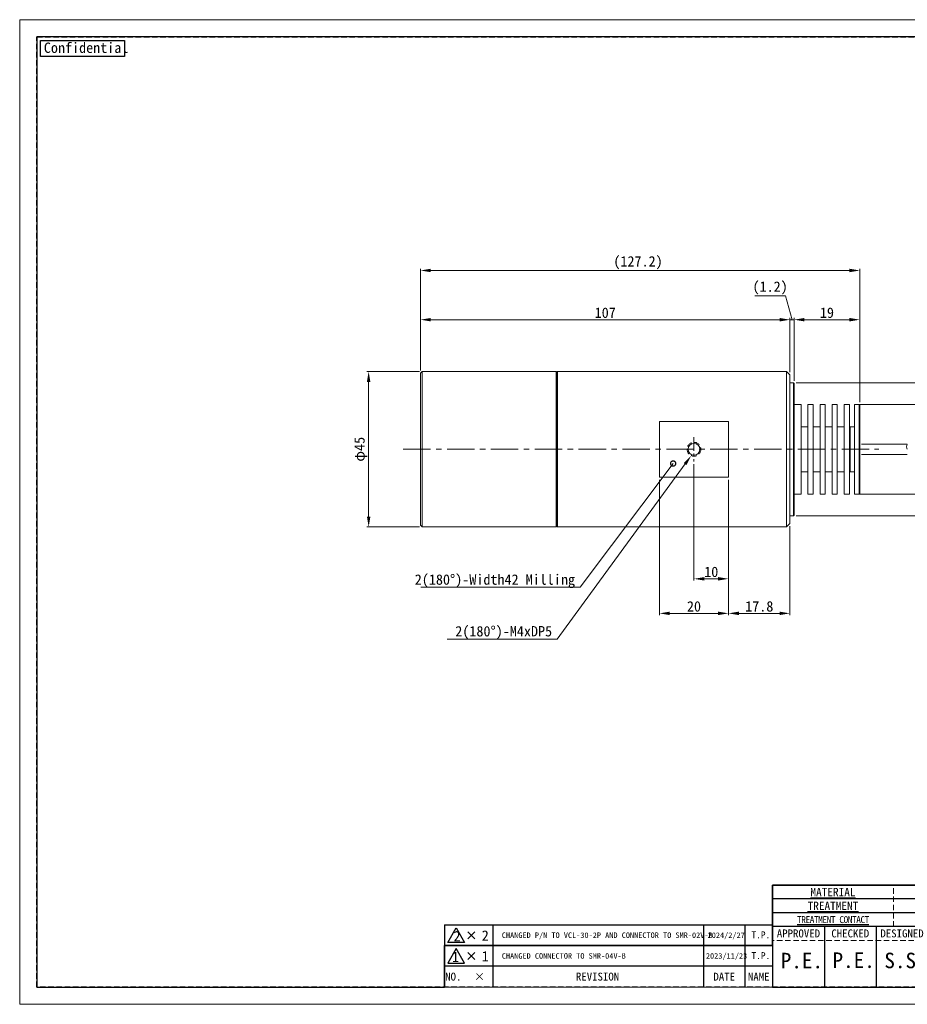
# Model space of a CAD drawing. Header units: millimetres. Extents: x -201 to 202, y 143 to 428.
# Tile 1 of 7: x -201 to 56, y 143 to 428. Entities that reach past the tile are written whole.
import ezdxf
from ezdxf import colors
from ezdxf.entities.mleader import LeaderData, LeaderLine
from ezdxf.enums import TextEntityAlignment as Align
from ezdxf.math import Vec2, Vec3

# ---------------------------------------------------------------- set-up
doc = ezdxf.new("R2010")
doc.units = ezdxf.units.MM
doc.header["$LTSCALE"] = 0.25
doc.linetypes.add('CENTER', pattern=[50.8, 31.75, -6.35, 6.35, -6.35])
doc.linetypes.add('HIDDEN', pattern=[9.525, 6.35, -3.175])
doc.layers.get('0').update_dxf_attribs({"lineweight": 30})
for name, color, linetype, lineweight in [('12-中線', 7, 'Continuous', 20), ('CENTER', 1, 'CENTER', 9), ('DIMENSION', 6, 'Continuous', 15)]:
    doc.layers.add(name, color=color, linetype=linetype, lineweight=lineweight)
doc.layers.add('EMPTY LINE', color=252, linetype='Continuous', lineweight=0, plot=False)
doc.layers.add('FORM', color=7, linetype='Continuous')
doc.styles.add('(TNK)aSS', font='txt', dxfattribs={"width": 0.75, "oblique": 15, "height": 3.5})
doc.styles.add('VS Standard', font='msgothic.ttc', dxfattribs={"height": 3})
doc.styles.add('VS Standard(小)', font='msgothic.ttc', dxfattribs={"height": 2.4})
doc.dimstyles.new('TMIZO', dxfattribs={"dimscale": 0, "dimtxt": 3.5, "dimasz": 3, "dimexe": 0.5, "dimexo": 0.8, "dimgap": 0.5, "dimtad": 3, "dimtoh": 1, "dimdec": 1, "dimrnd": 0.005, "dimdsep": 46, "dimtxsty": '(TNK)aSS', "dimcen": 0, "dimclrd": 5, "dimclre": 5, "dimclrt": 5, "dimaunit": 1, "dimadec": 0, "dimazin": 2, "dimtfac": 1, "dimtdec": 1, "dimtmove": 0, "dimatfit": 3, "dimfxl": 1, "dimtzin": 0, "dimlwd": -1, "dimlwe": -1, "dimarcsym": 0})

# ---------------------------------------------------------------- blocks, each defined once
blk = doc.blocks.new('表題欄金物用_ver2.0.0')
at = {"layer": 'FORM', "color": 0}
for p, q in [((-11, 40.5), (-191, 40.5)), ((-191, 40.5), (-191, 28.5)), ((-110, 28.49), (-110, 40.5)), ((-39, 28.49), (-39, 40.49)), ((-29, 28.49), (-29, 40.49)), ((-11, 28.5), (-11, 40.5)), ((-39, 36.5), (-191, 36.5)), ((-24.54, 35.38), (-24.54, 29.78)), ((-13.42, 34.8), (-20.21, 33.59)), ((-13.42, 32.58), (-13.42, 34.8)), ((-39, 32.5), (-191, 32.5)), ((-27.34, 32.58), (-12.62, 32.58)), ((-20.21, 32.58), (-20.21, 33.59)), ((-20.21, 32.58), (-20.21, 31.57)), ((-13.42, 30.35), (-20.21, 31.57)), ((-13.42, 32.58), (-13.42, 30.35)), ((-11, 28.5), (-191, 28.5)), ((-191, 28.5), (-191, 11)), ((-176, 28.5), (-176, 11)), ((-161, 28.5), (-161, 11)), ((-146, 28.5), (-146, 11)), ((-131, 28.5), (-131, 11)), ((-96, 11), (-96, 28.5)), ((-11, 11), (-11, 28.5)), ((-272, 23), (-286, 23)), ((-286, 23), (-286, 17)), ((-211, 23), (-272, 23)), ((-272, 23), (-272, 17)), ((-211, 23), (-211, 17)), ((-199, 23), (-211, 23)), ((-199, 23), (-199, 17)), ((-191, 23), (-199, 23)), ((-131, 24.12), (-96, 24.12)), ((-279.19, 21), (-277.19, 19)), ((-279.19, 19), (-277.19, 21)), ((-96, 21), (-11, 21)), ((-131, 19.75), (-96, 19.75)), ((-286, 17), (-286, 11)), ((-272, 17), (-286, 17)), ((-272, 17), (-272, 11)), ((-211, 17), (-272, 17)), ((-211, 17), (-211, 11)), ((-199, 17), (-211, 17)), ((-199, 17), (-199, 11)), ((-191, 17), (-199, 17)), ((-96, 15.38), (-131, 15.38)), ((-11, 16), (-96, 16)), ((-191, 11), (-11, 11))]:
    blk.add_line(p, q, dxfattribs=at)
at = {"layer": 'FORM', "color": 0, "linetype": 'HIDDEN', "lineweight": 9}
for p, q in [((-156, 28.49), (-156, 40.49)), ((-75, 28.49), (-75, 40.49)), ((-11, 36.5), (-39, 36.5)), ((-116, 11), (-116, 28.5)), ((-78.5, 11), (-78.5, 28.5)), ((-131, 24.5), (-191, 24.5))]:
    blk.add_line(p, q, dxfattribs=at)
at = {"layer": 'FORM', "color": 0, "lineweight": 15}
blk.add_line((-191, 11), (-286, 11), dxfattribs=at)
at = {"layer": 'FORM', "color": 0}
blk.add_lwpolyline([(-282.58, 22.13), (-285.01, 17.93), (-280.16, 17.93)], close=True, dxfattribs=at)
for radius in [2, 1]:
    blk.add_circle((-24.54, 32.58), radius, dxfattribs=at)
at = {"layer": 'FORM', "color": 0, "attachment_point": 5}
for s, insert, char_height, width, style in [('{\\LMATERIAL}', (-173.5, 38.5), 2.4, 36.5, 'VS Standard(小)'), ('{\\LCHAMFER}   ', (-92.5, 38.5), 2.4, 35, 'VS Standard(小)'), ('{\\LUNIT}', (-34, 38.35), 2, 20, 'VS Standard'), ('{\\LMETHOD} 図法', (-20, 38.35), 2, 20, 'VS Standard'), ('{\\LTREATMENT}', (-173.5, 34.5), 2.4, 36.5, 'VS Standard(小)'), ('{\\LFINISHING}', (-92.5, 34.5), 2.4, 35, 'VS Standard(小)'), ('{\\T0.9;\\LTREATMENT CONTACT}', (-173.5, 30.5), 2, 36.5, 'VS Standard(小)'), ('{\\LDECENTRATION} ', (-92.5, 30.5), 2.4, 35, 'VS Standard(小)'), ('mm', (-34, 32.35), 2.8, 20, 'VS Standard'), ('{\\fＭＳ ゴシック|b0|i0|c128|p49;APPROVED}', (-183.5, 26.5), 2.3, 15, 'VS Standard'), ('{\\fＭＳ ゴシック|b0|i0|c128|p49;CHECKED}', (-168.5, 26.5), 2.3, 15, 'VS Standard'), ('{\\fＭＳ ゴシック|b0|i0|c128|p49;DESIGNED}', (-153.5, 26.5), 2.3, 15, 'VS Standard'), ('{\\fＭＳ ゴシック|b0|i0|c128|p49;DRAWN}', (-138.5, 26.5), 2.3, 15, 'VS Standard'), ('{\\W0.7;\\LTOLERANCE\\l }', (-123.5, 26.31), 1.7, 20, 'VS Standard(小)'), ('{\\LANGLE}', (-123.5, 21.94), 2, 14.9784, 'VS Standard(小)'), ('SCALE', (-123.5, 17.56), 2, 15, 'VS Standard(小)'), ('{\\fＭＳ ゴシック|b0|i0|c128|p49;NAME}', (-87.25, 18.5), 2.4, 15, 'VS Standard(小)'), ('NO.', (-283.44, 14), 2.3, 14, 'VS Standard'), ('\\pxi-3,l4,t4;×^I', (-276.99, 14), 2.3, 14, 'VS Standard'), ('REVISION', (-241.67, 14), 2.3, 46, 'VS Standard'), ('{\\fMS Gothic|b0|i0|c128|p49;DATE}', (-204.99, 14), 2.3, 12, 'VS Standard'), ('NAME', (-195, 14), 2.3, 8, 'VS Standard'), ('{\\fＭＳ ゴシック|b0|i0|c128|p49;DRAW NO.}', (-87.25, 13.5), 2.4, 15, 'VS Standard(小)'), ('{\\fＭＳ ゴシック|b0|i0|c128|p49;DATE}', (-123.5, 13.19), 2, 15, 'VS Standard(小)')]:
    blk.add_mtext(s, dxfattribs=dict(at, insert=insert, char_height=char_height, width=width, style=style))
at = {"layer": 'FORM', "color": 0, "insert": (-87.25, 24.75), "char_height": 2, "width": 16, "attachment_point": 5, "line_spacing_factor": 0.8, "style": 'VS Standard'}
blk.add_mtext('\\pxsm0.9;{\\LREMARK}   ', dxfattribs=at)
at = {"layer": 'FORM', "color": 0, "insert": (-282.79, 19.73), "char_height": 3, "attachment_point": 5, "style": 'VS Standard'}
blk.add_mtext('1', dxfattribs=at)
at = {"layer": 'FORM', "color": 0}
for tag, height, style, p in [('材料', 2.8, 'VS Standard', (-133, 38.5)), ('一般面取', 2.8, 'VS Standard', (-57, 38.5)), ('処理', 2.8, 'VS Standard', (-133, 34.5)), ('仕上', 2.8, 'VS Standard', (-57, 34.5)), ('処理接点', 2.8, 'VS Standard', (-133, 30.5)), ('偏芯', 2.8, 'VS Standard', (-57, 30.5)), ('一般公差', 2.4, 'VS Standard(小)', (-106, 26.31)), ('適用（機種名）', 3.6, 'VS Standard', (-44.75, 24.75)), ('角度', 2.4, 'VS Standard(小)', (-106, 21.94)), ('NAME', 3.5, 'VS Standard', (-44.75, 18.5)), ('SCALE', 2.4, 'VS Standard(小)', (-106, 17.56)), ('DATE', 2.4, 'VS Standard(小)', (-106, 13.19)), ('DRAW_NO.', 3.5, 'VS Standard', (-44.75, 13.5))]:
    blk.add_attdef(tag, text='', height=height, dxfattribs=dict(at, style=style)).set_placement(p, align=Align.MIDDLE_CENTER)
at = {"layer": 'FORM', "color": 0, "style": 'VS Standard'}
for tag, p in [('APPROVED', (-182.5, 15.06)), ('CHECKED', (-167.5, 15.18)), ('DESIGNED', (-152.5, 15.09)), ('DRAWN', (-137.5, 15.23))]:
    blk.add_attdef(tag, text='', height=4.5, dxfattribs=at).set_placement(p, align=Align.BOTTOM_CENTER)
blk = doc.blocks.new('*D103')
at = {"layer": 'Defpoints', "color": 0}
for p in [(-84.95, 325.91), (-100.45, 280.91), (-84.95, 280.91)]:
    blk.add_point(p, dxfattribs=at)
at = {"layer": 'DIMENSION', "color": 0}
for p, q in [((-85.75, 325.91), (-100.95, 325.91)), ((-100.45, 322.91), (-100.45, 283.91)), ((-85.75, 280.91), (-100.95, 280.91))]:
    blk.add_line(p, q, dxfattribs=at)
for points in [[(-99.95, 322.91), (-100.95, 322.91), (-100.45, 325.91)], [(-100.95, 283.91), (-99.95, 283.91), (-100.45, 280.91)]]:
    blk.add_solid(points, dxfattribs=at)
at = {"layer": 'DIMENSION', "color": 0, "insert": (-102.7, 303.41), "char_height": 3, "attachment_point": 5, "rotation": 90, "style": 'VS Standard'}
blk.add_mtext('φ45', dxfattribs=at)
blk = doc.blocks.new('*D104')
at = {"layer": 'Defpoints', "color": 0}
for p in [(40.35, 316.41), (40.35, 290.41), (102.58, 290.41)]:
    blk.add_point(p, dxfattribs=at)
at = {"layer": 'DIMENSION', "color": 0}
for p, q in [((41.15, 316.41), (103.08, 316.41)), ((102.58, 313.41), (102.58, 293.41)), ((41.15, 290.41), (103.08, 290.41))]:
    blk.add_line(p, q, dxfattribs=at)
for points in [[(103.08, 313.41), (102.08, 313.41), (102.58, 316.41)], [(102.08, 293.41), (103.08, 293.41), (102.58, 290.41)]]:
    blk.add_solid(points, dxfattribs=at)
at = {"layer": 'DIMENSION', "color": 0, "insert": (100.33, 303.41), "char_height": 3, "attachment_point": 5, "rotation": 90, "style": 'VS Standard'}
blk.add_mtext('φ26', dxfattribs=at)
blk = doc.blocks.new('*D105')
at = {"layer": 'Defpoints', "color": 0}
for p in [(21.55, 340.91), (-85.45, 325.41), (21.55, 324.91)]:
    blk.add_point(p, dxfattribs=at)
at = {"layer": 'DIMENSION', "color": 0}
for p, q in [((-85.45, 326.21), (-85.45, 341.41)), ((-82.45, 340.91), (18.55, 340.91)), ((21.55, 325.71), (21.55, 341.41))]:
    blk.add_line(p, q, dxfattribs=at)
for points in [[(-82.45, 341.41), (-82.45, 340.41), (-85.45, 340.91)], [(18.55, 340.41), (18.55, 341.41), (21.55, 340.91)]]:
    blk.add_solid(points, dxfattribs=at)
at = {"layer": 'DIMENSION', "color": 0, "insert": (-31.95, 342.91), "char_height": 3, "attachment_point": 5, "style": 'VS Standard'}
blk.add_mtext('107', dxfattribs=at)
blk = doc.blocks.new('*D106')
at = {"layer": 'Defpoints', "color": 0}
for p in [(41.75, 340.91), (22.75, 322.46), (41.75, 316.21)]:
    blk.add_point(p, dxfattribs=at)
at = {"layer": 'DIMENSION', "color": 0}
for p, q in [((22.75, 323.26), (22.75, 341.41)), ((25.75, 340.91), (38.75, 340.91)), ((41.75, 317.01), (41.75, 341.41))]:
    blk.add_line(p, q, dxfattribs=at)
for points in [[(25.75, 341.41), (25.75, 340.41), (22.75, 340.91)], [(38.75, 340.41), (38.75, 341.41), (41.75, 340.91)]]:
    blk.add_solid(points, dxfattribs=at)
at = {"layer": 'DIMENSION', "color": 0, "insert": (32.25, 342.91), "char_height": 3, "attachment_point": 5, "style": 'VS Standard'}
blk.add_mtext('19', dxfattribs=at)
blk = doc.blocks.new('*D107')
at = {"layer": 'Defpoints', "color": 0}
for p in [(41.75, 355.16), (-85.45, 325.41), (41.75, 316.21)]:
    blk.add_point(p, dxfattribs=at)
at = {"layer": 'DIMENSION', "color": 0}
for p, q in [((-85.45, 326.21), (-85.45, 355.66)), ((-82.45, 355.16), (38.75, 355.16)), ((41.75, 317.01), (41.75, 355.66))]:
    blk.add_line(p, q, dxfattribs=at)
for points in [[(-82.45, 355.66), (-82.45, 354.66), (-85.45, 355.16)], [(38.75, 354.66), (38.75, 355.66), (41.75, 355.16)]]:
    blk.add_solid(points, dxfattribs=at)
at = {"layer": 'DIMENSION', "color": 0, "insert": (-22.45, 357.41), "char_height": 3, "attachment_point": 5, "style": 'VS Standard'}
blk.add_mtext('(127.2)', dxfattribs=at)
blk = doc.blocks.new('*D108')
at = {"layer": 'Defpoints', "color": 0}
for p in [(3.75, 295.33), (21.55, 281.91), (21.55, 255.91)]:
    blk.add_point(p, dxfattribs=at)
at = {"layer": 'DIMENSION', "color": 0}
for p, q in [((3.75, 294.53), (3.75, 255.41)), ((21.55, 281.11), (21.55, 255.41)), ((6.75, 255.91), (18.55, 255.91))]:
    blk.add_line(p, q, dxfattribs=at)
for points in [[(6.75, 256.41), (6.75, 255.41), (3.75, 255.91)], [(18.55, 255.41), (18.55, 256.41), (21.55, 255.91)]]:
    blk.add_solid(points, dxfattribs=at)
at = {"layer": 'DIMENSION', "color": 0, "insert": (12.65, 257.91), "char_height": 3, "attachment_point": 5, "style": 'VS Standard'}
blk.add_mtext('17.8', dxfattribs=at)
blk = doc.blocks.new('*D109')
at = {"layer": 'Defpoints', "color": 0}
for p in [(-16.25, 295.33), (3.75, 295.33), (3.75, 255.91)]:
    blk.add_point(p, dxfattribs=at)
at = {"layer": 'DIMENSION', "color": 0}
for p, q in [((-16.25, 294.53), (-16.25, 255.41)), ((3.75, 294.53), (3.75, 255.41)), ((-13.25, 255.91), (0.75, 255.91))]:
    blk.add_line(p, q, dxfattribs=at)
for points in [[(-13.25, 256.41), (-13.25, 255.41), (-16.25, 255.91)], [(0.75, 255.41), (0.75, 256.41), (3.75, 255.91)]]:
    blk.add_solid(points, dxfattribs=at)
at = {"layer": 'DIMENSION', "color": 0, "insert": (-6.25, 257.91), "char_height": 3, "attachment_point": 5, "style": 'VS Standard'}
blk.add_mtext('20', dxfattribs=at)
blk = doc.blocks.new('*D110')
at = {"layer": 'Defpoints', "color": 0}
for p in [(-6.25, 299.91), (3.75, 295.33), (3.75, 265.91)]:
    blk.add_point(p, dxfattribs=at)
at = {"layer": 'DIMENSION', "color": 0}
for p, q in [((-6.25, 299.11), (-6.25, 265.41)), ((3.75, 294.53), (3.75, 265.41)), ((-3.25, 265.91), (0.75, 265.91))]:
    blk.add_line(p, q, dxfattribs=at)
for points in [[(-3.25, 266.41), (-3.25, 265.41), (-6.25, 265.91)], [(0.75, 265.41), (0.75, 266.41), (3.75, 265.91)]]:
    blk.add_solid(points, dxfattribs=at)
at = {"layer": 'DIMENSION', "color": 0, "insert": (-1.25, 267.91), "char_height": 3, "attachment_point": 5, "style": 'VS Standard'}
blk.add_mtext('10', dxfattribs=at)
blk = doc.blocks.new('_DotSmall')
at = {"color": 0, "linetype": 'ByBlock', "const_width": 0.5}
blk.add_lwpolyline([(-0.0625, 0, 1), (0.0625, 0, 1)], format="xyb", close=True, dxfattribs=at)
blk = doc.blocks.new('*D111')
at = {"layer": 'Defpoints', "color": 0}
for p in [(22.55, 322.66), (22.55, 284.16), (116.27, 284.16)]:
    blk.add_point(p, dxfattribs=at)
at = {"layer": 'DIMENSION', "color": 0}
for p, q in [((23.35, 322.66), (116.77, 322.66)), ((116.27, 319.66), (116.27, 287.16)), ((23.35, 284.16), (116.77, 284.16))]:
    blk.add_line(p, q, dxfattribs=at)
for points in [[(116.77, 319.66), (115.77, 319.66), (116.27, 322.66)], [(115.77, 287.16), (116.77, 287.16), (116.27, 284.16)]]:
    blk.add_solid(points, dxfattribs=at)
at = {"layer": 'DIMENSION', "color": 0, "insert": (114.02, 303.41), "char_height": 3, "attachment_point": 5, "rotation": 90, "style": 'VS Standard'}
blk.add_mtext('φ38.5', dxfattribs=at)
blk = doc.blocks.new('*D112')
at = {"layer": 'Defpoints', "color": 0}
for p in [(22.75, 340.91), (21.55, 324.91), (22.75, 322.46)]:
    blk.add_point(p, dxfattribs=at)
at = {"layer": 'DIMENSION', "color": 0}
for p, q in [((11.33, 347.84), (20.27, 347.84)), ((20.27, 347.84), (22.15, 340.91)), ((18.55, 340.91), (15.55, 340.91)), ((21.55, 325.71), (21.55, 341.41)), ((21.55, 340.91), (22.75, 340.91)), ((22.75, 323.26), (22.75, 341.41)), ((25.75, 340.91), (28.75, 340.91))]:
    blk.add_line(p, q, dxfattribs=at)
for points in [[(18.55, 340.41), (18.55, 341.41), (21.55, 340.91)], [(25.75, 341.41), (25.75, 340.41), (22.75, 340.91)]]:
    blk.add_solid(points, dxfattribs=at)
at = {"layer": 'DIMENSION', "color": 0, "insert": (15.8, 350.09), "char_height": 3, "attachment_point": 5, "style": 'VS Standard'}
blk.add_mtext('(1.2)', dxfattribs=at)

msp = doc.modelspace()

# ---------------------------------------------------------------- linework, layer by layer
at = {"layer": '12-中線', "color": 7}
for p, q in [((-85.452, 325.41), (-84.952, 325.91)), ((-85.452, 281.41), (-85.452, 325.41)), ((-46.152, 325.91), (-84.952, 325.91)), ((-46.152, 325.91), (-45.952, 325.71)), ((-45.952, 325.71), (-45.752, 325.91)), ((-45.952, 281.11), (-45.952, 325.71)), ((20.548, 325.91), (-45.752, 325.91)), ((21.548, 324.91), (20.548, 325.91)), ((21.548, 324.91), (21.548, 281.91)), ((21.548, 322.66), (22.548, 322.66)), ((22.548, 322.66), (22.748, 322.46)), ((22.748, 284.36), (22.748, 322.46)), ((22.748, 316.41), (24.748, 316.41)), ((24.748, 290.41), (24.748, 316.41)), ((26.748, 316.41), (28.248, 316.41)), ((26.748, 290.41), (26.748, 316.41)), ((28.248, 290.41), (28.248, 316.41)), ((30.248, 316.41), (31.748, 316.41)), ((30.248, 290.41), (30.248, 316.41)), ((31.748, 290.41), (31.748, 316.41)), ((33.748, 316.41), (35.248, 316.41)), ((33.748, 290.41), (33.748, 316.41)), ((35.248, 290.41), (35.248, 316.41)), ((37.248, 290.41), (37.248, 316.41)), ((37.248, 316.41), (38.748, 316.41)), ((38.748, 290.41), (38.748, 316.41)), ((40.248, 290.41), (40.248, 316.41)), ((40.248, 316.41), (41.548, 316.41)), ((41.548, 316.41), (41.748, 316.21)), ((41.748, 290.61), (41.748, 316.21)), ((24.748, 309.91), (26.748, 309.91)), ((28.248, 309.91), (30.248, 309.91)), ((31.748, 309.91), (33.748, 309.91)), ((37.248, 309.91), (35.248, 309.91)), ((38.748, 309.71), (38.948, 309.91)), ((38.748, 309.71), (38.748, 297.11)), ((38.948, 309.91), (40.248, 309.91)), ((24.748, 296.91), (26.748, 296.91)), ((28.248, 296.91), (30.248, 296.91)), ((31.748, 296.91), (33.748, 296.91)), ((37.248, 296.91), (35.248, 296.91)), ((38.748, 297.11), (38.948, 296.91)), ((38.948, 296.91), (40.248, 296.91)), ((22.748, 290.41), (24.748, 290.41)), ((26.748, 290.41), (28.248, 290.41)), ((30.248, 290.41), (31.748, 290.41)), ((33.748, 290.41), (35.248, 290.41)), ((37.248, 290.41), (38.748, 290.41)), ((40.248, 290.41), (41.548, 290.41)), ((41.548, 290.41), (41.748, 290.61)), ((21.548, 284.16), (22.548, 284.16)), ((22.548, 284.16), (22.748, 284.36)), ((-85.452, 281.41), (-84.952, 280.91)), ((-46.152, 280.91), (-84.952, 280.91)), ((-46.152, 280.91), (-45.952, 281.11)), ((-45.952, 281.11), (-45.752, 280.91)), ((20.548, 280.91), (-45.752, 280.91)), ((21.548, 281.91), (20.548, 280.91))]:
    msp.add_line(p, q, dxfattribs=at)
at = {"layer": '12-中線', "color": 0}
for p, q in [((-84.952, 325.91), (-84.952, 280.91)), ((-46.152, 325.91), (-46.152, 280.91)), ((-45.752, 280.91), (-45.752, 325.91)), ((20.548, 325.91), (20.548, 280.91)), ((22.548, 322.66), (22.548, 284.16)), ((41.548, 316.41), (41.548, 290.41)), ((-16.252, 311.487), (-16.252, 295.332)), ((3.748, 311.487), (-16.252, 311.487)), ((3.748, 295.332), (3.748, 311.487)), ((38.948, 309.91), (38.948, 296.91)), ((55.527, 304.91), (42.248, 304.91)), ((42.248, 301.91), (55.527, 301.91)), ((-16.252, 295.332), (3.748, 295.332))]:
    msp.add_line(p, q, dxfattribs=at)
at = {"layer": '12-中線', "color": 3, "linetype": 'HIDDEN', "lineweight": 18}
msp.add_circle((-6.252, 303.41), 2, dxfattribs=at)
at = {"layer": '12-中線', "color": 0}
msp.add_circle((-6.252, 303.41), 1.7, dxfattribs=at)
msp.add_arc((56.727, 304.16), 1.415, 147.99462, 212.00538, dxfattribs=at)
at = {"layer": 'CENTER', "ltscale": 0.5}
msp.add_line((-6.252, 306.91), (-6.252, 299.91), dxfattribs=at)
at = {"layer": 'CENTER'}
msp.add_line((-90.452, 303.41), (47.248, 303.41), dxfattribs=at)
at = {"layer": 'EMPTY LINE'}
for p, q in [((-201.5, 427.75), (-201.5, 142.75)), ((201.5, 427.75), (-201.5, 427.75)), ((-201.5, 142.75), (201.5, 142.75))]:
    msp.add_line(p, q, dxfattribs=at)
at = {"layer": 'FORM'}
for p, q in [((-78.5, 165.75), (-78.5, 159.75)), ((-78.5, 165.75), (16.5, 165.75)), ((-64.5, 165.75), (-64.5, 159.75)), ((-3.5, 165.75), (-3.5, 159.75)), ((8.5, 165.75), (8.5, 159.75)), ((-77.508, 160.683), (-75.083, 164.883)), ((-75.083, 164.883), (-72.658, 160.683)), ((-71.694, 161.75), (-69.694, 163.75)), ((-71.694, 163.75), (-69.694, 161.75)), ((-72.658, 160.683), (-77.508, 160.683))]:
    msp.add_line(p, q, dxfattribs=at)
at = {"layer": 'FORM', "linetype": 'HIDDEN'}
msp.add_lwpolyline([(-196.5, 422.75), (196.5, 422.75), (196.5, 147.75), (-196.5, 147.75)], close=True, dxfattribs=at)
at = {"layer": 'FORM'}
msp.add_lwpolyline([(-196.5, 422.75), (-196.5, 147.75), (-78.5, 147.75), (-78.5, 159.75), (16.5, 159.75), (16.5, 177.25), (196.5, 177.25), (196.5, 422.75), (-196.5, 422.75)], close=True, dxfattribs=at)
at = {"layer": 'FORM', "lineweight": 30}
msp.add_lwpolyline([(-195.5, 421.75), (-171.109, 421.75), (-171.109, 417.088), (-195.5, 417.088)], close=True, dxfattribs=at)

# ---------------------------------------------------------------- block references
at = {"layer": 'FORM'}
ref = msp.add_blockref('表題欄金物用_ver2.0.0', (207.5, 136.75), dxfattribs=at)
ref.add_attrib('材料', '-', dxfattribs={"layer": 'EMPTY LINE', "color": 0, "height": 2.8, "style": 'VS Standard'}).set_placement((74.5, 175.25), align=Align.MIDDLE_CENTER)
ref.add_attrib('処理', '-', dxfattribs={"color": 0, "height": 2.8, "style": 'VS Standard'}).set_placement((74.5, 171.25), align=Align.MIDDLE_CENTER)
ref.add_attrib('処理接点', '-', dxfattribs={"color": 0, "height": 2.8, "style": 'VS Standard'}).set_placement((74.5, 167.25), align=Align.MIDDLE_CENTER)
ref.add_attrib('一般面取', '-', dxfattribs={"color": 0, "height": 2.8, "style": 'VS Standard'}).set_placement((150.5, 175.247), align=Align.MIDDLE_CENTER)
ref.add_attrib('仕上', '-', dxfattribs={"color": 0, "height": 2.8, "style": 'VS Standard'}).set_placement((150.5, 171.247), align=Align.MIDDLE_CENTER)
ref.add_attrib('偏芯', '-', dxfattribs={"color": 0, "height": 2.8, "style": 'VS Standard'}).set_placement((150.5, 167.247), align=Align.MIDDLE_CENTER)
ref.add_attrib('一般公差', '-', dxfattribs={"color": 0, "height": 2.4, "style": 'VS Standard(小)'}).set_placement((101.5, 163.062), align=Align.MIDDLE_CENTER)
ref.add_attrib('角度', '-', dxfattribs={"color": 0, "height": 2.4, "style": 'VS Standard(小)'}).set_placement((101.5, 158.688), align=Align.MIDDLE_CENTER)
ref.add_attrib('SCALE', '1 / 1', dxfattribs={"color": 0, "height": 2.4, "style": 'VS Standard(小)'}).set_placement((101.5, 154.312), align=Align.MIDDLE_CENTER)
ref.add_attrib('DATE', '2023/9/13', dxfattribs={"color": 0, "height": 2.4, "style": 'VS Standard(小)'}).set_placement((101.5, 149.938), align=Align.MIDDLE_CENTER)
ref.add_attrib('適用（機種名）', 'VCL-30-2P', dxfattribs={"color": 0, "height": 3.6, "style": 'VS Standard'}).set_placement((162.75, 161.5), align=Align.MIDDLE_CENTER)
ref.add_attrib('NAME', 'DRAWING ', dxfattribs={"color": 0, "height": 3.5, "style": 'VS Standard'}).set_placement((162.75, 155.25), align=Align.MIDDLE_CENTER)
ref.add_attrib('DRAW_NO.', 'L1208A-A00102', dxfattribs={"color": 0, "height": 3.5, "style": 'VS Standard'}).set_placement((162.75, 150.25), align=Align.MIDDLE_CENTER)
ref.add_attrib('DESIGNED', 'S.S.', dxfattribs={"color": 0, "height": 4.5, "style": 'VS Standard'}).set_placement((55, 151.841), align=Align.BOTTOM_CENTER)
ref.add_attrib('DRAWN', 'T.P.', dxfattribs={"color": 0, "height": 4.5, "style": 'VS Standard'}).set_placement((70, 151.985), align=Align.BOTTOM_CENTER)
ref.add_attrib('CHECKED', 'P.E.', dxfattribs={"color": 0, "height": 4.5, "style": 'VS Standard'}).set_placement((40, 151.927), align=Align.BOTTOM_CENTER)
ref.add_attrib('APPROVED', 'P.E.', dxfattribs={"color": 0, "height": 4.5, "style": 'VS Standard'}).set_placement((25, 151.812), align=Align.BOTTOM_CENTER)

# ---------------------------------------------------------------- texts
at = {"layer": 'FORM', "lineweight": 30, "insert": (-194.506, 421.139), "char_height": 3, "attachment_point": 1, "style": 'VS Standard'}
msp.add_mtext_dynamic_manual_height_columns('Confidential', width=3, gutter_width=15, heights=[0], dxfattribs=at)
at = {"layer": 'FORM', "attachment_point": 1, "style": 'VS Standard'}
for s, insert, char_height, width in [('2', (-75.88, 163.971), 3, 2.62886), ('2', (-67.7, 164.152), 3, 2.62886), ('CHANGED P/N TO VCL-30-2P AND CONNECTOR TO SMR-02V-B', (-61.9, 163.55), 1.6, 57.05712), ('2024/2/27', (-2.3, 163.55), 1.6, 12.38585), ('T.P.', (10.4, 163.85), 2, 6.21683), ('1', (-67.7, 158.152), 3, 2.62886), ('CHANGED CONNECTOR TO SMR-04V-B', (-61.9, 157.55), 1.6, 54), ('2023/11/23', (-2.8, 157.55), 1.6, 12.38585), ('T.P.', (10.4, 157.85), 2, 6.21683)]:
    msp.add_mtext(s, dxfattribs=dict(at, insert=insert, char_height=char_height, width=width))

# ---------------------------------------------------------------- dimensions: what is measured, and where the dimension line sits
at = {"layer": 'DIMENSION'}
for base, p1, p2, override, picture, middle in [((41.748, 355.16), (-85.452, 325.41), (41.748, 316.21), {"dimscale": 1, "dimtoh": 0, "dimtxsty": 'VS Standard', "dimclrd": 0, "dimclre": 0, "dimclrt": 0}, '*D107', (-22.452, 355.16)), ((22.748, 340.91), (21.548, 324.91), (22.748, 322.46), {"dimscale": 1, "dimtoh": 0, "dimtxsty": 'VS Standard', "dimclrd": 0, "dimclre": 0, "dimclrt": 0, "dimtmove": 1}, '*D112', (19.775, 347.836))]:
    dim = msp.add_linear_dim(base=base, p1=p1, p2=p2, text='(<>)', dimstyle='TMIZO', override=override, dxfattribs=at)
    dim.commit()
    dim.dimension.update_dxf_attribs({"geometry": picture, "text_midpoint": middle, "dimtype": 160})
for base, p1, p2, picture, middle in [((21.548, 340.91), (-85.452, 325.41), (21.548, 324.91), '*D105', (-31.952, 342.91)), ((41.748, 340.91), (22.748, 322.46), (41.748, 316.21), '*D106', (32.248, 342.91)), ((3.748, 265.91), (-6.252, 299.91), (3.748, 295.332), '*D110', (-1.252, 267.91)), ((3.748, 255.91), (-16.252, 295.332), (3.748, 295.332), '*D109', (-6.252, 257.91)), ((21.548, 255.91), (3.748, 295.332), (21.548, 281.91), '*D108', (12.648, 257.91))]:
    dim = msp.add_linear_dim(base=base, p1=p1, p2=p2, dimstyle='TMIZO', override={"dimscale": 1, "dimtoh": 0, "dimtxsty": 'VS Standard', "dimclrd": 0, "dimclre": 0, "dimclrt": 0}, dxfattribs=at)
    dim.commit()
    dim.dimension.update_dxf_attribs({"geometry": picture, "text_midpoint": middle})
for base, p1, p2, picture, middle in [((-100.452, 280.91), (-84.952, 325.91), (-84.952, 280.91), '*D103', (-102.697, 303.41)), ((116.268, 284.16), (22.548, 322.66), (22.548, 284.16), '*D111', (114.024, 303.41)), ((102.576, 290.41), (40.348, 316.41), (40.348, 290.41), '*D104', (100.332, 303.41))]:
    dim = msp.add_linear_dim(base=base, p1=p1, p2=p2, angle=90, text='φ<>', dimstyle='TMIZO', override={"dimscale": 1, "dimtoh": 0, "dimtxsty": 'VS Standard', "dimclrd": 0, "dimclre": 0, "dimclrt": 0}, dxfattribs=at)
    dim.commit()
    dim.dimension.update_dxf_attribs({"geometry": picture, "text_midpoint": middle})

# ---------------------------------------------------------------- leaders
ml = msp.add_multileader_mtext('Standard', dxfattribs=at)
ml.set_content('2(180°)-Width42 Milling', color=256, style='VS Standard')
ml.set_leader_properties(color=256, linetype='ByLayer', lineweight=-1)
ml.set_arrow_properties(name='DOTSMALL')
ml.build(insert=Vec2(0, 0))
ml.multileader.update_dxf_attribs({"has_dogleg": 0, "text_left_attachment_type": 5, "text_right_attachment_type": 5, "dogleg_length": 0.36, "arrow_head_size": 3})
ctx = ml.context
ctx.base_point, ctx.char_height, ctx.arrow_head_size, ctx.landing_gap_size, ctx.plane_origin, ctx.plane_x_axis, ctx.plane_y_axis = Vec3(-76.823, 263.447), 3, 3, 1.5, Vec3(94.223, 277.005), Vec3(1, 0.0000462), Vec3(-0.0000462, 1)
ctx.left_attachment, ctx.right_attachment, ctx.text_align_type = 5, 5, 2
notes = []
notes.append((ctx, [(0, (1, 1, 0), (-38.832, 263.45), (-1, -0.0000462), 0.36, [(0, [(-12.283, 299.276)], 0, [])])]))
ctx.mtext.insert, ctx.mtext.text_direction, ctx.mtext.rotation, ctx.mtext.alignment, ctx.mtext.flow_direction = Vec3(-40.692, 267.202), Vec3(1, 0.0000462), 0.0000462, 3, 5
ml = msp.add_multileader_mtext('Standard', dxfattribs=at)
ml.set_content('2(180°)-M4xDP5', color=256, style='VS Standard')
ml.set_leader_properties(color=256, linetype='ByLayer', lineweight=-1)
ml.build(insert=Vec2(0, 0))
ml.multileader.update_dxf_attribs({"has_dogleg": 0, "text_left_attachment_type": 5, "text_right_attachment_type": 5, "dogleg_length": 0.36, "arrow_head_size": 3})
ctx = ml.context
ctx.base_point, ctx.char_height, ctx.arrow_head_size, ctx.landing_gap_size, ctx.plane_origin, ctx.plane_x_axis, ctx.plane_y_axis = Vec3(-84.844, 259.893), 3, 3, 1.5, Vec3(147.326, 267.9), Vec3(1, 0.0000462), Vec3(-0.0000462, 1)
ctx.left_attachment, ctx.right_attachment, ctx.text_align_type = 5, 5, 2
notes.append((ctx, [(0, (1, 1, 0), (-45.466, 248.488), (-1, -0.0000462), 0.36, [(0, [(-7.046, 301.574)], 0, [])])]))
ctx.mtext.insert, ctx.mtext.text_direction, ctx.mtext.alignment, ctx.mtext.flow_direction = Vec3(-47.326, 252.239), Vec3(1, 0.0000462), 3, 5
for ctx, leaders in notes:
    for number, flags, end, landing, length, lines in leaders:
        leader = LeaderData()
        leader.index, (leader.has_last_leader_line, leader.has_dogleg_vector, leader.attachment_direction) = number, flags
        leader.last_leader_point, leader.dogleg_vector, leader.dogleg_length = Vec3(end), Vec3(landing), length
        for number, points, colour, breaks in lines:
            line = LeaderLine()
            line.index, line.vertices, line.color, line.breaks = number, Vec3.list(points), colors.encode_raw_color(colour), breaks
            leader.lines.append(line)
        ctx.leaders.append(leader)

doc.saveas('drawing.dxf')
